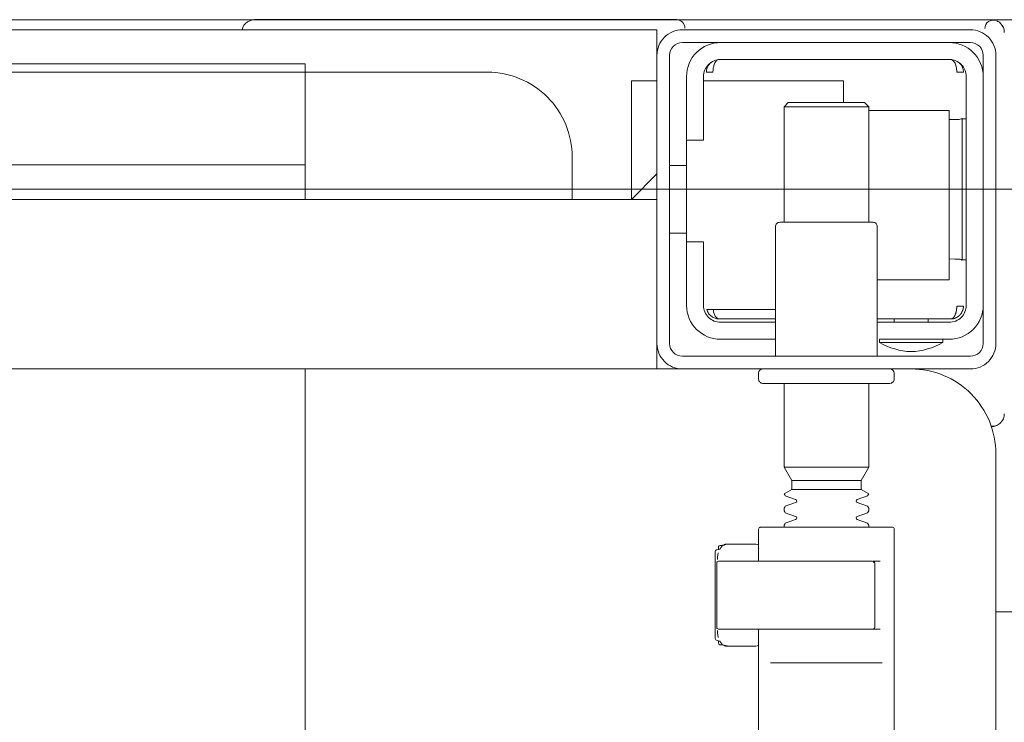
# Model space of a CAD drawing. Header units: millimetres. Extents: x -1893473 to 1546619, y -568027 to 942944.
# Tile 147 of 256: x 162962 to 163078, y -464627 to -464544. Entities that reach past the tile are written whole.
import ezdxf
from ezdxf.enums import TextEntityAlignment as Align

# ---------------------------------------------------------------- set-up
doc = ezdxf.new("R2010")
doc.units = ezdxf.units.MM
doc.header["$LTSCALE"] = 0.2
doc.layers.get('0').update_dxf_attribs({"lineweight": 0})
for name, color, linetype, lineweight in [('!! 0_Opis_pom', 9, 'Continuous', 13), ('!! 1_OPIS POM NOWE', 140, 'Continuous', 5), ('!! 2 ZABUDOWA GK-MDF', 54, 'Continuous', 13), ('P-Opis nadproża', 150, 'Continuous', 9)]:
    doc.layers.add(name, color=color, linetype=linetype, lineweight=lineweight)
doc.layers.add('!!_@ wypos sanit nd', color=7, linetype='Continuous', lineweight=0, plot=False)
doc.styles.add('ARIAL', font='tahoma.ttf')

# ---------------------------------------------------------------- blocks, each defined once
blk = doc.blocks.new('A$Cff2eaf8b')
for points in [[(-0.188, 0.06265), (-0.188, -0.01362, 0.414214), (-0.1878, -0.01382), (-0.17545, -0.01382), (-0.1722, -0.01382, 0.414214), (-0.172, -0.01362), (-0.172, -0.00982)], [(-0.15993, -0.0325), (-0.17249, -0.0325, 0.405519), (-0.172, -0.032), (-0.172, -0.0313, 0.414214), (-0.1725, -0.0308), (-0.1875, -0.0308, 0.414214), (-0.188, -0.0313), (-0.188, -0.032, 0.405519), (-0.18751, -0.0325), (-0.19, -0.0325, -0.414214), (-0.2, -0.0225), (-0.2, 0.0575, -0.266001), (-0.19506, 0.06612)], [(-0.1857, -0.00202), (-0.1857, -0.00962), (-0.1857, -0.00202), (-0.18567, -0.00192), (-0.18559, -0.00184), (-0.17696, -0.00182), (-0.16725, -0.00182, -0.414214), (-0.16705, -0.00202), (-0.16705, -0.00962, -0.414214), (-0.16725, -0.00982), (-0.18543, -0.00982), (-0.18553, -0.00978), (-0.1856, -0.00962)], [(-0.185, -0.01382), (-0.185, -0.01406, -0.050055), (-0.18485, -0.01432), (-0.18364, -0.01473, -0.719897), (-0.18364, -0.01511), (-0.18485, -0.01552, -0.050055), (-0.185, -0.01578), (-0.185, -0.01606, -0.050055), (-0.18485, -0.01632), (-0.18364, -0.01673, -0.719897), (-0.18364, -0.01711), (-0.18485, -0.01752, -0.050055), (-0.185, -0.01778), (-0.1841, -0.0183), (-0.1841, -0.01936), (-0.185, -0.02092), (-0.185, -0.0308)], [(-0.175, -0.01382), (-0.175, -0.01406, 0.050055), (-0.17515, -0.01432), (-0.17636, -0.01473, 0.719897), (-0.17636, -0.01511), (-0.17515, -0.01552, 0.050055), (-0.175, -0.01578), (-0.175, -0.01606, 0.050055), (-0.17515, -0.01632), (-0.17636, -0.01673, 0.719897), (-0.17636, -0.01711), (-0.17515, -0.01752, 0.050055), (-0.175, -0.01778), (-0.1759, -0.0183), (-0.1759, -0.01936), (-0.175, -0.02092), (-0.175, -0.0308)], [(-0.20011, -0.02584, 0.091301), (-0.20056, -0.02614, 0.198909), (-0.20099, -0.02721)], [(-0.19945, -0.02578, 0.170835), (-0.20011, -0.02584)], [(-0.18625, -0.03562, 0.119096), (-0.19, -0.03454, 0.119096), (-0.19375, -0.03562)], [(-0.186, -0.034), (-0.186, -0.0493, 0.414214), (-0.1855, -0.0498), (-0.1745, -0.0498, 0.414214), (-0.174, -0.0493), (-0.174, -0.034)], [(-0.1985, -0.04, -0.414214), (-0.1945, -0.036), (-0.18625, -0.036), (-0.18625, -0.03562), (-0.19375, -0.03562), (-0.19375, -0.036)], [(-0.174, -0.036), (-0.1675, -0.036, -0.414214), (-0.1635, -0.04), (-0.16353, -0.0395)], [(-0.186, -0.038), (-0.1945, -0.038, 0.414214), (-0.1965, -0.04), (-0.1965, -0.067, 0.414214), (-0.1945, -0.069), (-0.1675, -0.069, 0.414214), (-0.1655, -0.067), (-0.1655, -0.0595), (-0.1635, -0.0595), (-0.1635, -0.04)], [(-0.1635, -0.0475), (-0.1655, -0.0475), (-0.1655, -0.04, 0.414214), (-0.1675, -0.038), (-0.174, -0.038)], [(-0.1945, -0.06193), (-0.19515, -0.06194), (-0.19542, -0.06194), (-0.1956, -0.06194), (-0.19567, -0.06194, 0.116465), (-0.19589, -0.062), (-0.19601, -0.06205), (-0.19601, -0.04535), (-0.19589, -0.0454, 0.116465), (-0.19567, -0.04546), (-0.19542, -0.04546), (-0.19515, -0.04546), (-0.1945, -0.04547)], [(-0.15, -0.0525), (-0.15, -0.0575, 0.414214), (-0.14, -0.0675), (-0.11847, -0.0675), (-0.11847, -0.0525)], [(-0.1675, -0.071, 0.414214), (-0.1635, -0.067), (-0.1635, -0.0595)], [(-0.1985, -0.067, 0.414214), (-0.1945, -0.071)], [(-0.20099, -0.0722, 0.198909), (-0.20056, -0.07326, 0.091301), (-0.20011, -0.07356)], [(-0.16237, -0.07369), (-0.1625, -0.07369), (-0.16269, -0.07369), (-0.16294, -0.07369), (-0.16323, -0.07369), (-0.16357, -0.07369), (-0.16393, -0.07369), (-0.16428, -0.07369), (-0.19771, -0.07369), (-0.19841, -0.07369), (-0.19903, -0.07369), (-0.19948, -0.07369), (-0.19961, -0.07369), (-0.19973, -0.07367), (-0.19984, -0.07365), (-0.20003, -0.07359, 0.517033), (-0.1987, -0.07266)], [(-0.1633, -0.0727, 0.412536), (-0.1623, -0.0737), (-0.11251, -0.0737), (-0.11222, -0.07367), (-0.11194, -0.07358), (-0.11168, -0.07345), (-0.11145, -0.07326), (-0.11126, -0.07304), (-0.11112, -0.07278), (-0.11104, -0.0725)]]:
    blk.add_lwpolyline(points, format="xyb")
for points in [[(-0.172, 0.06279), (-0.172, -0.00182)], [(-0.11847, -0.0325), (-0.11847, 0.0575), (0.11153, 0.0575), (0.11153, -0.0325)], [(-0.17342, 0.00218), (-0.18659, 0.00218)], [(-0.172, 0.00012), (-0.17167, 0.00018), (-0.1682, 0.00018), (-0.1681, 0.00018), (-0.16799, 0.00016), (-0.16789, 0.00007), (-0.16779, 0.00006), (-0.16762, 0.00005), (-0.16752, 0.00005), (-0.16741, 0.00003), (-0.1673, -0.00004), (-0.16725, -0.00018), (-0.16725, -0.00044), (-0.16711, -0.00046), (-0.16701, -0.0005), (-0.16693, -0.00056), (-0.16688, -0.0007), (-0.16688, -0.01094), (-0.16692, -0.01107), (-0.16701, -0.01115), (-0.16725, -0.0112), (-0.16725, -0.01147), (-0.16728, -0.01157), (-0.16735, -0.01164), (-0.16746, -0.01168), (-0.16762, -0.01169), (-0.16775, -0.0117), (-0.16789, -0.01172), (-0.16797, -0.01179), (-0.16807, -0.01182), (-0.1682, -0.01182), (-0.17167, -0.01182), (-0.172, -0.01177)], [(-0.16829, 0.00017), (-0.16772, 0.00003), (-0.16738, -0.00042)], [(-0.16723, -0.00083), (-0.16714, -0.00136), (-0.16713, -0.00163)], [(-0.18633, -0.00182), (-0.17526, -0.00182), (-0.17367, -0.00182)], [(-0.2, -0.00387), (-0.20939, -0.00387)], [(-0.18633, -0.00982), (-0.18551, -0.00982), (-0.18567, -0.00972), (-0.1857, -0.00962)], [(-0.16713, -0.01002), (-0.16714, -0.01028), (-0.16723, -0.01081)], [(-0.16738, -0.01122), (-0.16772, -0.01167), (-0.16829, -0.01182)], [(-0.1841, -0.0183), (-0.1759, -0.0183)], [(-0.1759, -0.01936), (-0.1841, -0.01936)], [(-0.175, -0.02092), (-0.185, -0.02092)], [(-0.20001, -0.0258), (-0.19988, -0.02576), (-0.19976, -0.02573), (-0.19963, -0.02571), (-0.19948, -0.02571)], [(-0.16, -0.0355), (-0.16, -0.0325), (0.16, -0.0325), (0.16, -0.0355)], [(-0.16, -0.0485), (-0.16, -0.0365)], [(-0.192, -0.038), (-0.192, -0.0384)], [(-0.188, -0.038), (-0.188, -0.0384)], [(-0.19478, -0.0384), (-0.186, -0.0384)], [(-0.16664, -0.0395), (-0.16666, -0.03934), (-0.16669, -0.03923), (-0.16672, -0.03912), (-0.16675, -0.03902), (-0.16679, -0.03892), (-0.16684, -0.03881), (-0.16689, -0.03872), (-0.16695, -0.03863), (-0.16702, -0.03855), (-0.1671, -0.03848), (-0.16718, -0.03843), (-0.16729, -0.0384), (-0.16718, -0.03841), (-0.16708, -0.03842), (-0.16696, -0.03845), (-0.16686, -0.03848), (-0.16677, -0.03851), (-0.16666, -0.03856), (-0.16657, -0.03861), (-0.16646, -0.03868), (-0.16636, -0.03876), (-0.16627, -0.03884), (-0.16618, -0.03894), (-0.1661, -0.03904), (-0.16603, -0.03915), (-0.16598, -0.03926), (-0.16593, -0.03938), (-0.16589, -0.0395), (-0.174, -0.0395)], [(-0.174, -0.0384), (-0.16722, -0.0384)], [(-0.185, -0.063), (-0.1945, -0.063), (-0.1945, -0.043), (-0.186, -0.043)], [(-0.19591, -0.04539), (-0.19602, -0.04539), (-0.19616, -0.04539), (-0.19632, -0.04539), (-0.1965, -0.04539)], [(-0.1615, -0.0485), (-0.1635, -0.0485)], [(-0.185, -0.0498), (-0.185, -0.06342), (-0.1845, -0.06392), (-0.1755, -0.06392), (-0.175, -0.06342), (-0.175, -0.0498)], [(0.16, -0.0555), (0.157, -0.0525), (0.16, -0.0525), (-0.16, -0.0525), (-0.157, -0.0525), (-0.16, -0.0555)], [(-0.157, -0.0525), (-0.157, -0.0665), (-0.16, -0.0665)], [(0.10602, -0.0525), (0.10602, -0.05658), (-0.11847, -0.05658)], [(-0.1615, -0.0565), (-0.1635, -0.0565)], [(-0.1965, -0.06201), (-0.19632, -0.06201), (-0.19616, -0.06201), (-0.19602, -0.06201), (-0.19591, -0.06201)], [(-0.175, -0.06342), (-0.185, -0.06342)], [(-0.182, -0.06392), (-0.182, -0.0665), (-0.1655, -0.0665)], [(-0.16636, -0.06865), (-0.16625, -0.06854), (-0.16619, -0.06847), (-0.16612, -0.06839), (-0.16606, -0.0683), (-0.16601, -0.0682), (-0.16596, -0.06811), (-0.16592, -0.06801), (-0.16589, -0.0679), (-0.16586, -0.0678), (-0.16584, -0.06769), (-0.16583, -0.06759), (-0.16583, -0.06749), (-0.16593, -0.0675), (-0.16607, -0.0675), (-0.1663, -0.0675), (-0.16641, -0.0675), (-0.16651, -0.0675), (-0.16661, -0.0675), (-0.16661, -0.0676), (-0.16662, -0.0677), (-0.16663, -0.0678), (-0.16664, -0.0679), (-0.16665, -0.068), (-0.16667, -0.06811), (-0.1667, -0.06821), (-0.16673, -0.06831), (-0.16676, -0.06841), (-0.1668, -0.06852), (-0.16685, -0.06862), (-0.1669, -0.06871), (-0.16697, -0.0688), (-0.16704, -0.06887), (-0.16712, -0.06893), (-0.16725, -0.069), (-0.19475, -0.069), (-0.19493, -0.0689), (-0.19501, -0.06882), (-0.19508, -0.06874), (-0.19513, -0.06865), (-0.19518, -0.06855), (-0.19522, -0.06846), (-0.19526, -0.06835), (-0.19529, -0.06825), (-0.19532, -0.06813), (-0.19534, -0.06803), (-0.19536, -0.06793), (-0.19537, -0.06783), (-0.19538, -0.06772), (-0.19539, -0.0676), (-0.19539, -0.0675), (-0.19617, -0.06751), (-0.19616, -0.06762), (-0.19615, -0.06772), (-0.19613, -0.06783), (-0.19611, -0.06793), (-0.19607, -0.06803), (-0.19603, -0.06813), (-0.19598, -0.06823), (-0.19593, -0.06832), (-0.19586, -0.06841), (-0.19579, -0.06849), (-0.19572, -0.06857), (-0.19563, -0.06865)], [(-0.03305, -0.0725), (-0.16, -0.0725), (-0.16, -0.0695)]]:
    blk.add_lwpolyline(points)
for points in [[(-0.2, -0.0695), (-0.2, -0.0355, -0.414214), (-0.197, -0.0325), (-0.163, -0.0325, -0.414214), (-0.16, -0.0355), (-0.16, -0.0695, -0.414214), (-0.163, -0.0725), (-0.197, -0.0725, -0.414214)], [(-0.1615, -0.0355), (-0.1615, -0.0695, -0.414214), (-0.163, -0.071), (-0.197, -0.071, -0.414214), (-0.1985, -0.0695), (-0.1985, -0.0355, -0.414214), (-0.197, -0.034), (-0.163, -0.034, -0.414214)]]:
    blk.add_lwpolyline(points, format="xyb", close=True)
for points in [[(-0.19467, -0.0384), (-0.19467, -0.0384), (-0.19467, -0.0384), (-0.19466, -0.0384), (-0.19466, -0.0384), (-0.19466, -0.0384), (-0.19466, -0.0384), (-0.19466, -0.0384), (-0.19466, -0.0384), (-0.19466, -0.0384), (-0.19466, -0.0384), (-0.19466, -0.0384), (-0.19466, -0.0384), (-0.19466, -0.0384), (-0.19466, -0.0384), (-0.19467, -0.0384), (-0.19467, -0.0384), (-0.19467, -0.0384), (-0.19467, -0.0384), (-0.19467, -0.0384), (-0.19468, -0.0384), (-0.19468, -0.0384), (-0.19468, -0.0384), (-0.19469, -0.0384), (-0.1947, -0.0384), (-0.19471, -0.0384), (-0.19471, -0.0384), (-0.19471, -0.0384), (-0.19471, -0.0384), (-0.19472, -0.0384), (-0.19472, -0.0384), (-0.19472, -0.0384), (-0.19472, -0.03841), (-0.19473, -0.03841), (-0.19473, -0.03841), (-0.19473, -0.03841), (-0.19473, -0.03841), (-0.19473, -0.03841), (-0.19474, -0.03841), (-0.19474, -0.03841), (-0.19474, -0.03841), (-0.19474, -0.03841), (-0.19474, -0.03841), (-0.19474, -0.03841), (-0.19475, -0.03841), (-0.19475, -0.03841), (-0.19475, -0.03841), (-0.19475, -0.03841), (-0.19476, -0.03841), (-0.19476, -0.03841), (-0.19476, -0.03841), (-0.19476, -0.03841), (-0.19477, -0.03842), (-0.19477, -0.03842), (-0.19477, -0.03842), (-0.19478, -0.03842), (-0.19479, -0.03842), (-0.19479, -0.03842), (-0.1948, -0.03843), (-0.19481, -0.03843), (-0.19481, -0.03843), (-0.19482, -0.03844), (-0.19483, -0.03844), (-0.19484, -0.03844), (-0.19484, -0.03845), (-0.19485, -0.03845), (-0.19486, -0.03845), (-0.19486, -0.03846), (-0.19487, -0.03846), (-0.19488, -0.03847), (-0.19489, -0.03847), (-0.19489, -0.03848), (-0.1949, -0.03848), (-0.19491, -0.03849), (-0.19491, -0.03849), (-0.19492, -0.0385), (-0.19493, -0.0385), (-0.19493, -0.03851), (-0.19494, -0.03851), (-0.19495, -0.03852), (-0.19495, -0.03852), (-0.19496, -0.03853), (-0.19497, -0.03854), (-0.19497, -0.03854), (-0.19498, -0.03855), (-0.19499, -0.03856), (-0.19499, -0.03856), (-0.195, -0.03857), (-0.19501, -0.03858), (-0.19501, -0.03859), (-0.19502, -0.03859), (-0.19503, -0.0386), (-0.19503, -0.03861), (-0.19504, -0.03862), (-0.19505, -0.03862), (-0.19505, -0.03863), (-0.19506, -0.03864), (-0.19507, -0.03865), (-0.19507, -0.03866), (-0.19508, -0.03867), (-0.19508, -0.03868), (-0.19509, -0.03869), (-0.1951, -0.03869), (-0.1951, -0.0387), (-0.19511, -0.03871), (-0.19511, -0.03872), (-0.19512, -0.03873), (-0.19512, -0.03874), (-0.19513, -0.03875), (-0.19514, -0.03876), (-0.19514, -0.03877), (-0.19515, -0.03878), (-0.19515, -0.03879), (-0.19516, -0.0388), (-0.19516, -0.03881), (-0.19517, -0.03882), (-0.19517, -0.03884), (-0.19518, -0.03885), (-0.19518, -0.03886), (-0.19519, -0.03887), (-0.1952, -0.03888), (-0.1952, -0.03889), (-0.19521, -0.0389), (-0.19521, -0.03891), (-0.19521, -0.03893), (-0.19522, -0.03894), (-0.19522, -0.03895), (-0.19523, -0.03896), (-0.19523, -0.03897), (-0.19524, -0.03899), (-0.19524, -0.039), (-0.19525, -0.03901), (-0.19525, -0.03902), (-0.19526, -0.03905), (-0.19527, -0.03907), (-0.19528, -0.0391), (-0.19528, -0.03912), (-0.19529, -0.03915), (-0.1953, -0.03918), (-0.19531, -0.0392), (-0.19531, -0.03923), (-0.19532, -0.03926), (-0.19532, -0.03928), (-0.19533, -0.03931), (-0.19533, -0.03933), (-0.19534, -0.03936), (-0.19534, -0.03939), (-0.19535, -0.03941), (-0.19535, -0.03944), (-0.19536, -0.03947), (-0.19536, -0.03949), (-0.19536, -0.03952), (-0.19537, -0.03955), (-0.19537, -0.03957), (-0.19537, -0.0396), (-0.19537, -0.03961), (-0.19537, -0.03962), (-0.19538, -0.03963), (-0.19538, -0.03963), (-0.19538, -0.03964), (-0.19538, -0.03965), (-0.19538, -0.03965), (-0.19538, -0.03966), (-0.19538, -0.03966), (-0.19538, -0.03967), (-0.19538, -0.03967), (-0.19538, -0.03968), (-0.19538, -0.03969), (-0.19538, -0.03969), (-0.19538, -0.0397), (-0.19538, -0.0397), (-0.19538, -0.0397), (-0.19538, -0.03971), (-0.19538, -0.03971), (-0.19538, -0.03972), (-0.19538, -0.03972), (-0.19538, -0.03972), (-0.19538, -0.03973), (-0.19538, -0.03973), (-0.19538, -0.03973), (-0.19538, -0.03974), (-0.19538, -0.03974), (-0.19538, -0.03974), (-0.19538, -0.03974), (-0.19538, -0.03975), (-0.19538, -0.03975), (-0.19538, -0.03975), (-0.19538, -0.03976), (-0.19538, -0.03976), (-0.19538, -0.03977), (-0.19538, -0.03977), (-0.19539, -0.03978), (-0.19539, -0.03978), (-0.19539, -0.03979), (-0.19539, -0.03979), (-0.19539, -0.03979), (-0.19539, -0.0398), (-0.19539, -0.0398), (-0.19539, -0.03981), (-0.19539, -0.03981), (-0.19539, -0.03982), (-0.19538, -0.03982), (-0.19538, -0.03983), (-0.19538, -0.03983), (-0.19538, -0.03984), (-0.19538, -0.03984), (-0.19538, -0.03984), (-0.19538, -0.03985), (-0.19538, -0.03986), (-0.19538, -0.03986), (-0.19538, -0.03987), (-0.19538, -0.03987), (-0.19538, -0.03987), (-0.19538, -0.03988), (-0.19538, -0.03988), (-0.19538, -0.03989), (-0.19538, -0.03989), (-0.19538, -0.03989), (-0.19538, -0.03989), (-0.19538, -0.0399), (-0.19538, -0.0399), (-0.19539, -0.0399), (-0.19539, -0.0399), (-0.19539, -0.0399), (-0.19539, -0.0399), (-0.19539, -0.0399), (-0.19539, -0.03991), (-0.1954, -0.03991), (-0.1954, -0.03991), (-0.1954, -0.03991), (-0.1954, -0.03991), (-0.1954, -0.03991), (-0.19541, -0.03991), (-0.19541, -0.03991), (-0.19542, -0.03991), (-0.19542, -0.03991), (-0.19543, -0.0399), (-0.19544, -0.0399), (-0.19545, -0.0399), (-0.19545, -0.0399), (-0.19546, -0.0399), (-0.19546, -0.0399), (-0.19547, -0.0399), (-0.19547, -0.0399), (-0.19548, -0.0399), (-0.19549, -0.0399), (-0.1955, -0.0399), (-0.1955, -0.0399), (-0.19551, -0.0399), (-0.19552, -0.0399), (-0.19553, -0.0399), (-0.19554, -0.0399), (-0.19555, -0.0399), (-0.19556, -0.0399), (-0.19557, -0.0399), (-0.19558, -0.0399), (-0.19559, -0.0399), (-0.19561, -0.0399), (-0.19564, -0.0399), (-0.19566, -0.0399), (-0.19568, -0.0399), (-0.1957, -0.0399), (-0.19574, -0.0399), (-0.19576, -0.0399), (-0.19578, -0.0399), (-0.19595, -0.0399), (-0.19596, -0.0399), (-0.19598, -0.0399), (-0.19599, -0.0399), (-0.19601, -0.0399), (-0.19602, -0.0399), (-0.19603, -0.0399), (-0.19604, -0.0399), (-0.19605, -0.0399), (-0.19606, -0.0399), (-0.19607, -0.0399), (-0.19608, -0.0399), (-0.19609, -0.0399), (-0.1961, -0.0399), (-0.19611, -0.0399), (-0.19612, -0.0399), (-0.19613, -0.03989), (-0.19614, -0.03989), (-0.19614, -0.03989), (-0.19615, -0.03989), (-0.19615, -0.03989), (-0.19615, -0.03989), (-0.19615, -0.03989), (-0.19616, -0.03989), (-0.19616, -0.03989), (-0.19616, -0.03989), (-0.19616, -0.0399), (-0.19616, -0.0399), (-0.19616, -0.0399), (-0.19616, -0.0399), (-0.19616, -0.0399), (-0.19617, -0.0399), (-0.19617, -0.03991), (-0.19617, -0.03991), (-0.19617, -0.03991), (-0.19617, -0.03991), (-0.19617, -0.03991), (-0.19617, -0.03991), (-0.19617, -0.03991), (-0.19617, -0.03991), (-0.19617, -0.03991), (-0.19617, -0.03991), (-0.19617, -0.0399), (-0.19617, -0.0399), (-0.19617, -0.0399), (-0.19617, -0.03989), (-0.19617, -0.03989), (-0.19617, -0.03989), (-0.19617, -0.03988), (-0.19617, -0.03987), (-0.19617, -0.03986), (-0.19617, -0.03985), (-0.19617, -0.03984), (-0.19617, -0.03984), (-0.19617, -0.03984), (-0.19617, -0.03983), (-0.19617, -0.03983), (-0.19617, -0.03982), (-0.19617, -0.03982), (-0.19617, -0.03981), (-0.19616, -0.0398), (-0.19616, -0.03979), (-0.19616, -0.03979), (-0.19616, -0.03978), (-0.19616, -0.03978), (-0.19616, -0.03977), (-0.19616, -0.03977), (-0.19616, -0.03977), (-0.19616, -0.03976), (-0.19616, -0.03976), (-0.19616, -0.03975), (-0.19616, -0.03975), (-0.19616, -0.03974), (-0.19616, -0.03974), (-0.19616, -0.03973), (-0.19616, -0.03973), (-0.19616, -0.03972), (-0.19616, -0.03972), (-0.19616, -0.03972), (-0.19616, -0.03972), (-0.19616, -0.03971), (-0.19616, -0.03971), (-0.19616, -0.0397), (-0.19615, -0.0397), (-0.19615, -0.0397), (-0.19615, -0.03969), (-0.19615, -0.03969), (-0.19615, -0.03968), (-0.19615, -0.03967), (-0.19615, -0.03967), (-0.19615, -0.03966), (-0.19615, -0.03966), (-0.19615, -0.03965), (-0.19615, -0.03964), (-0.19614, -0.03964), (-0.19614, -0.03963), (-0.19614, -0.03962), (-0.19614, -0.03962), (-0.19614, -0.03961), (-0.19614, -0.0396), (-0.19614, -0.03959), (-0.19613, -0.03958), (-0.19613, -0.03958), (-0.19613, -0.03957), (-0.19613, -0.03955), (-0.19612, -0.03954), (-0.19612, -0.03952), (-0.19611, -0.0395), (-0.19611, -0.03949), (-0.1961, -0.03947), (-0.1961, -0.03945), (-0.19609, -0.03944), (-0.19609, -0.03942), (-0.19608, -0.03941), (-0.19608, -0.03939), (-0.19607, -0.03937), (-0.19607, -0.03936), (-0.19606, -0.03934), (-0.19605, -0.03933), (-0.19605, -0.03931), (-0.19604, -0.0393), (-0.19603, -0.03928), (-0.19603, -0.03927), (-0.19602, -0.03925), (-0.19601, -0.03923), (-0.196, -0.03922), (-0.196, -0.0392), (-0.19599, -0.03919), (-0.19598, -0.03918), (-0.19597, -0.03916), (-0.19596, -0.03915), (-0.19596, -0.03913), (-0.19595, -0.03912), (-0.19594, -0.0391), (-0.19593, -0.03909), (-0.19592, -0.03907), (-0.19591, -0.03906), (-0.1959, -0.03905), (-0.19589, -0.03903), (-0.19588, -0.03902), (-0.19587, -0.03901), (-0.19586, -0.03899), (-0.19585, -0.03898), (-0.19584, -0.03897), (-0.19583, -0.03895), (-0.19582, -0.03894), (-0.19581, -0.03893), (-0.1958, -0.03891), (-0.19579, -0.0389), (-0.19577, -0.03889), (-0.19576, -0.03888), (-0.19575, -0.03886), (-0.19574, -0.03885), (-0.19573, -0.03884), (-0.19572, -0.03883), (-0.1957, -0.03882), (-0.19569, -0.0388), (-0.19568, -0.03879), (-0.19567, -0.03878), (-0.19565, -0.03877), (-0.19564, -0.03876), (-0.19563, -0.03875), (-0.19562, -0.03874), (-0.1956, -0.03873), (-0.19559, -0.03872), (-0.19558, -0.03871), (-0.19556, -0.0387), (-0.19555, -0.03869), (-0.19554, -0.03868), (-0.19552, -0.03867), (-0.19551, -0.03866), (-0.19549, -0.03865), (-0.19548, -0.03864), (-0.19547, -0.03863), (-0.19545, -0.03862), (-0.19544, -0.03861), (-0.19542, -0.0386), (-0.19541, -0.0386), (-0.19539, -0.03859), (-0.19538, -0.03858), (-0.19536, -0.03857), (-0.19535, -0.03856), (-0.19533, -0.03856), (-0.19532, -0.03855), (-0.1953, -0.03854), (-0.19529, -0.03853), (-0.19527, -0.03853), (-0.19526, -0.03852), (-0.19524, -0.03851), (-0.19522, -0.03851), (-0.19521, -0.0385), (-0.19519, -0.0385), (-0.19518, -0.03849), (-0.19516, -0.03848), (-0.19515, -0.03848), (-0.19513, -0.03847), (-0.19511, -0.03847), (-0.1951, -0.03846), (-0.19508, -0.03846), (-0.19506, -0.03845), (-0.19505, -0.03845), (-0.19503, -0.03845), (-0.19502, -0.03844), (-0.195, -0.03844), (-0.19498, -0.03843), (-0.19497, -0.03843), (-0.19495, -0.03843), (-0.19493, -0.03842), (-0.19492, -0.03842), (-0.19491, -0.03842), (-0.1949, -0.03842), (-0.19489, -0.03842), (-0.19488, -0.03842), (-0.19487, -0.03841), (-0.19486, -0.03841), (-0.19485, -0.03841), (-0.19484, -0.03841), (-0.19483, -0.03841), (-0.19481, -0.03841), (-0.1948, -0.03841), (-0.19479, -0.03841), (-0.19479, -0.03841), (-0.19478, -0.03841), (-0.19478, -0.0384), (-0.19477, -0.0384), (-0.19477, -0.0384), (-0.19476, -0.0384), (-0.19475, -0.0384), (-0.19474, -0.0384), (-0.19474, -0.0384), (-0.19473, -0.0384), (-0.19473, -0.0384), (-0.19471, -0.0384), (-0.19471, -0.0384), (-0.1947, -0.0384), (-0.1947, -0.0384), (-0.19469, -0.0384), (-0.19469, -0.0384), (-0.19469, -0.0384), (-0.19469, -0.0384), (-0.19468, -0.0384), (-0.19468, -0.0384), (-0.19468, -0.0384), (-0.19468, -0.0384), (-0.19467, -0.0384), (-0.19467, -0.0384), (-0.19467, -0.0384)], [(-0.11847, -0.0685), (0.11153, -0.0685), (0.11153, -0.0675), (-0.11847, -0.0675)]]:
    blk.add_lwpolyline(points, close=True)
for centre, major_axis, ratio, start_param, end_param in [((-0.16763, -0.00015), (0.000004, 0.0002), 0.133184, 0.00502, 0.005026), ((-0.16723, -0.00065), (0.000013, 0.0002), 0.223, 0.006306, 0.006351), ((-0.16723, -0.011), (0.000013, -0.0002), 0.223, 6.276731, 6.276777), ((-0.16763, -0.01149), (0.000004, -0.0002), 0.133184, 6.278107, 6.278112)]:
    blk.add_ellipse(centre, major_axis=major_axis, ratio=ratio, start_param=start_param, end_param=end_param)
blk = doc.blocks.new('A$C2EB40A8D')
at = {"layer": '!! 2 ZABUDOWA GK-MDF'}
for points in [[(-1221.12989, 29857.51397), (-221.12989, 29857.51397)], [(-1221.12989, 29837.51397), (-221.12989, 29837.51397)]]:
    blk.add_lwpolyline(points, dxfattribs=at)
at = {"layer": '!!_@ wypos sanit nd', "xscale": 1000, "yscale": 1000, "zscale": 1000, "rotation": 180}
blk.add_blockref('A$Cff2eaf8b', (-790.76808, 29783.81847), dxfattribs=at)
at = {"layer": '!! 0_Opis_pom', "ltscale": 0.7, "style": 'ARIAL'}
for tag, p in [('B1,21', (-891.77727, 31796.97458)), ('A1,16', (-13651.31084, 31587.95236)), ('B1,19', (-5798.61305, 31587.22944)), ('B1/17', (-9701.43347, 31565.05244)), ('1,23', (10805.41388, 31565.05244)), ('1,22', (4526.58954, 31507.65132)), ('A1,1', (-16866.13618, 31459.3792)), ('B1,18', (-7791.62894, 31330.08444)), ('B1,20', (-2961.4347, 31167.05787)), ('A1,6', (-19287.17717, 30923.71998)), ('B1,1', (14135.63445, 30913.92963)), ('B1,3', (17346.74696, 30023.81022)), ('B1,4', (29817.71501, 29157.67457)), ('A1,5', (-23454.5385, 28820.77901)), ('A1,2', (-17502.57721, 28602.57524)), ('B1,2D', (2616.16402, 28559.52261)), ('A1,15', (-13651.31084, 28261.46046)), ('B1,4', (29883.58177, 28158.35876)), ('B1,2B', (18801.54781, 27650.12382)), ('B1,2A', (13086.7373, 27376.04393)), ('A1,3', (-16846.27912, 25980.40356)), ('B1,8', (9089.53994, 25356.27639)), ('B1,6', (31915.87888, 23754.79829)), ('A1,4', (-24010.17576, 23559.17399)), ('B1,14', (-11621.32288, 23261.44183)), ('B1,13', (-3080.55208, 22924.09997)), ('B1,5', (29245.49088, 22896.69268)), ('B1,10', (3982.60923, 22874.21277)), ('B1,9', (5634.43488, 22623.92098)), ('B1,2C', (13327.26639, 22378.5328)), ('B1,7', (16398.41175, 22348.28836)), ('B1,11', (5553.20442, 20939.83877)), ('B1,12', (3693.27174, 20628.72148)), ('C1,3', (5969.08376, 16336.01084)), ('C1,2', (11955.93711, 11671.55655)), ('C1,1', (15659.17205, 11415.94196)), ('C1,4', (5140.00888, 9205.5831)), ('C1,5', (5680.4486, 6154.54995)), ('C1,10', (16327.05085, 6080.66085)), ('C1,9', (16526.57171, 3173.45283)), ('C1,6', (6367.37903, 2771.84181)), ('D0,18', (-1981.87701, -110.73158)), ('D0,7', (-13531.42299, -1159.67649)), ('C1,7', (7275.77161, -1303.00991)), ('D0,17', (2064.87671, -1345.69113)), ('D0,3', (-9324.21674, -1442.63631)), ('D0,6', (-17529.61851, -1957.37463)), ('D0,10', (-21369.4432, -2140.60378)), ('D,09', (-12990.08379, -2746.32902)), ('D0,2', (-5516.19514, -3101.87722)), ('D0,16', (2266.73061, -3284.15369)), ('D0,8', (-14357.79539, -3567.69719)), ('D0,5', (-10461.54478, -3629.26575)), ('D0,4', (-8396.53404, -4353.7937)), ('D0,15', (1974.41895, -5205.84774)), ('D0,1', (-5633.49598, -5662.48534)), ('D0,11', (-23334.09291, -6045.78706)), ('D0,12', (-22436.85763, -9302.9678)), ('D0,13', (-22436.85763, -11581.16526)), ('D0,14', (-13645.94445, -11884.57769))]:
    blk.add_attdef(tag, text='', height=119.68, dxfattribs=at).set_placement(p, align=Align.MIDDLE_CENTER)
at = {"layer": '!! 1_OPIS POM NOWE', "style": 'ARIAL'}
for tag, p in [('C1.7A', (7769.3756, 685.765)), ('C1.7C', (7655.80151, -2045.04756)), ('C1.8B', (10935.93068, -2107.41983)), ('C1.8A', (13897.39715, -2120.69016)), ('C1.7B', (8274.43201, -3270.18959)), ('E1.2', (16701.02923, -5331.07351)), ('E1.5E', (21974.23379, -5463.99012)), ('E1.5D', (24989.27391, -5785.36474)), ('E1.1', (8357.81567, -5851.01076)), ('E1.5C', (25222.53959, -6394.64172)), ('E1.5B', (27694.70831, -7009.86571)), ('E1.6', (5279.46063, -8141.28746)), ('E1.5A', (25547.9555, -8495.18994)), ('E1.5G', (23977.19473, -9792.46695)), ('E1.5F', (22414.7084, -9822.66389)), ('E1,4', (13935.69867, -10458.20073)), ('E1.5L', (28030.8296, -11267.7725)), ('E1.3', (5639.18862, -11994.01941)), ('E1.5H', (23988.49716, -12231.38049)), ('E1.5K', (27714.73934, -12977.98364)), ('E1.5I', (22290.68736, -13989.9049)), ('E1.5J', (27095.71534, -16088.17469))]:
    blk.add_attdef(tag, text='', height=119.68, dxfattribs=at).set_placement(p, align=Align.MIDDLE_CENTER)

msp = doc.modelspace()

# ---------------------------------------------------------------- block references
at = {"layer": 'P-Opis nadproża', "color": 4}
msp.add_blockref('A$C2EB40A8D', (163667.94092, -494401.63474), dxfattribs=at)

doc.saveas('drawing.dxf')
